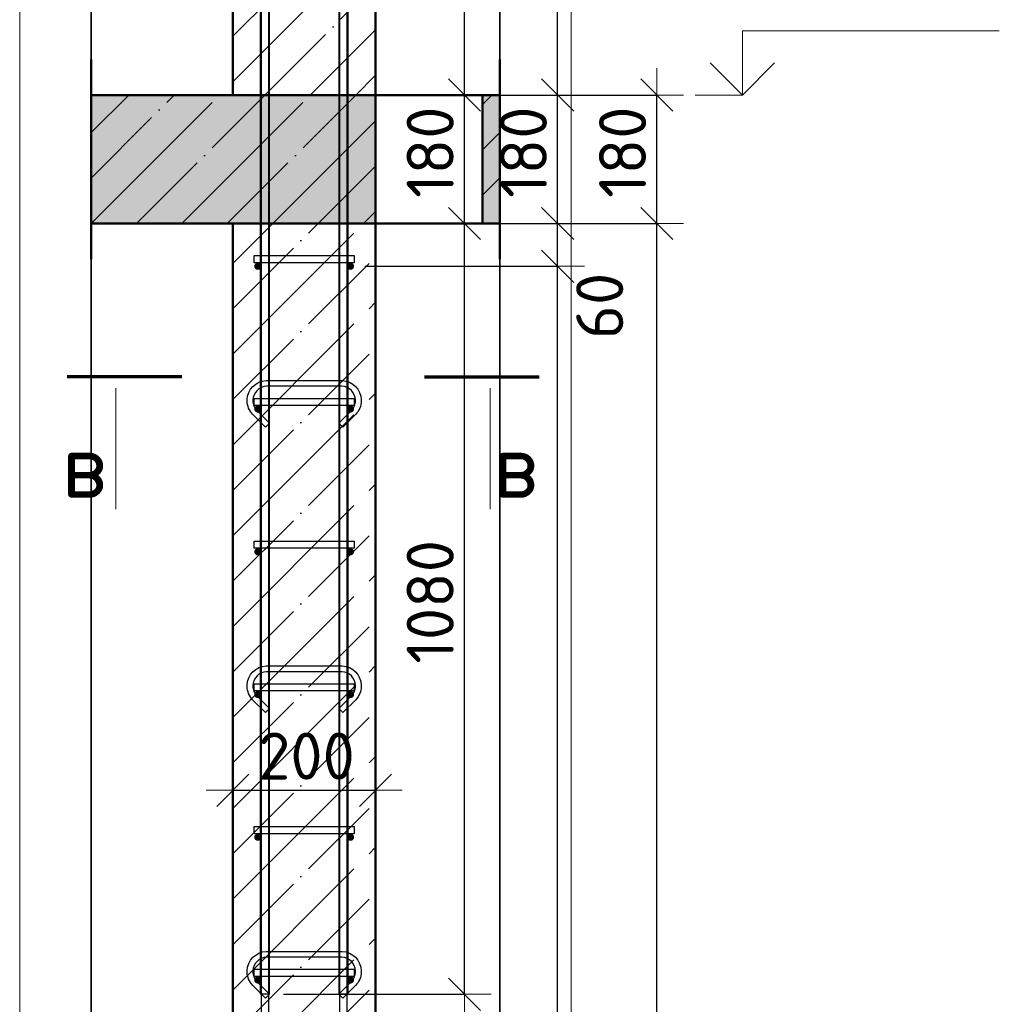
# Model space of a CAD drawing. Header units: millimetres. Extents: x 9402 to 69898, y -2829 to 22870.
# Tile 5 of 69: x 10499 to 11872, y 8819 to 10198. Entities that reach past the tile are written whole.
import ezdxf

# ---------------------------------------------------------------- set-up
doc = ezdxf.new("R2010")
doc.units = ezdxf.units.MM
doc.header["$PDMODE"] = 65
doc.linetypes.add('______11', pattern=[150, 120, -15, 0, -15])
doc.linetypes.add('______5', pattern=[330, 240, -30, 30, -30])
for name, color, linetype, lineweight in [('Standard', 7, 'Continuous', 25), ('Арм.стержн. Арматура края', 96, 'Continuous', 35), ('Арм.стержн. вертикальными 1', 22, 'Continuous', 35), ('Арм.стержн.горизонт. 1', 180, 'Continuous', 35), ('Высотная отметки_ общее', 7, 'Continuous', 13), ('Размерная линия_ общее', 7, 'Continuous', 13)]:
    doc.layers.add(name, color=color, linetype=linetype, lineweight=lineweight)
doc.layers.add('Арм.стержн. вертикальными 2', color=7, linetype='Continuous', lineweight=35, true_color=0x006e00)
doc.layers.add('Арм.стержн.Стяжки', color=7, linetype='Continuous', lineweight=35, true_color=0x501e0f)
doc.styles.add('ISOCPEUR', font='ISOCPEUR')
doc.dimstyles.new('DIMSTYLE_11', dxfattribs={"dimtxt": 66, "dimasz": 75, "dimexe": 0, "dimexo": 0, "dimgap": 33, "dimtad": 0, "dimdec": 0, "dimrnd": 5, "dimzin": 12, "dimdsep": 46, "dimtxsty": 'ISOCPEUR', "dimblk1": 'ALL_ML_STRICH', "dimblk2": 'ALL_ML_STRICH', "dimsah": 1, "dimcen": 0, "dimclrd": 7, "dimclre": 256, "dimclrt": 7, "dimadec": 0, "dimazin": 0, "dimtfac": 1, "dimtdec": 0, "dimtix": 1, "dimtmove": 2, "dimatfit": 3, "dimfxl": 0, "dimtvp": 1.2, "dimtzin": 0, "dimlwd": 0, "dimlwe": -3, "dimarcsym": 0})
doc.dimstyles.new('DIMSTYLE_4', dxfattribs={"dimtxt": 66, "dimasz": 75, "dimexe": 0, "dimexo": 0, "dimgap": 33, "dimtad": 2, "dimdec": 0, "dimrnd": 5, "dimzin": 12, "dimdsep": 46, "dimtxsty": 'ISOCPEUR', "dimblk1": 'ALL_ML_STRICH', "dimblk2": 'ALL_ML_STRICH', "dimsah": 1, "dimcen": 0, "dimclrd": 7, "dimclre": 256, "dimclrt": 7, "dimadec": 0, "dimazin": 0, "dimtfac": 1, "dimtdec": 0, "dimtix": 1, "dimtmove": 2, "dimatfit": 3, "dimfxl": 0, "dimtvp": 1.2, "dimtzin": 0, "dimlwd": 0, "dimlwe": -3, "dimarcsym": 0})
doc.dimstyles.new('DIMSTYLE_5', dxfattribs={"dimtxt": 66, "dimasz": 75, "dimexe": 0, "dimexo": 0, "dimgap": 33, "dimtad": 2, "dimdec": 0, "dimrnd": 5, "dimzin": 12, "dimdsep": 46, "dimtxsty": 'ISOCPEUR', "dimblk1": 'ALL_ML_STRICH', "dimblk2": 'ALL_ML_STRICH', "dimsah": 1, "dimcen": 0, "dimclrd": 7, "dimclre": 256, "dimclrt": 7, "dimadec": 0, "dimazin": 0, "dimtfac": 1, "dimtdec": 0, "dimtix": 1, "dimtmove": 2, "dimatfit": 3, "dimfxl": 0, "dimtzin": 0, "dimlwd": 0, "dimlwe": -3, "dimarcsym": 0})

# ---------------------------------------------------------------- blocks, each defined once
blk = doc.blocks.new('ALL_ML_STRICH')
at = {"color": 0, "linetype": 'ByBlock', "lineweight": -2}
for p, q in [((0, -0.5), (0, 0.5)), ((-0.3, -0.3), (0.3, 0.3)), ((-1, 0), (0.5, 0))]:
    blk.add_line(p, q, dxfattribs=at)
blk = doc.blocks.new('*D49')
at = {"layer": 'DEFPOINTS', "color": 7, "linetype": 'Continuous', "lineweight": 13, "transparency": 33554687}
for p in [(11094.2, 9912.6), (11122.9, 6792.6), (11392.2, 6792.6)]:
    blk.add_point(p, dxfattribs=at)
at = {"layer": 'Размерная линия_ общее', "color": 253, "linetype": 'Continuous', "lineweight": -2, "true_color": 0xa0a0a0, "transparency": 33554687}
for p, q in [((11114.2, 9912.6), (11392.2, 9912.6)), ((11142.9, 6792.6), (11392.2, 6792.6))]:
    blk.add_line(p, q, dxfattribs=at)
at = {"layer": 'Размерная линия_ общее', "color": 7, "linetype": 'Continuous', "lineweight": -2, "transparency": 33554687}
blk.add_line((11392.2, 6792.6), (11392.2, 9912.6), dxfattribs=at)
at = {"layer": 'Размерная линия_ общее', "color": 7, "linetype": 'Continuous', "lineweight": 13, "transparency": 33554687, "xscale": 75, "yscale": 75, "zscale": 75}
for p, rotation in [((11392.2, 9912.6), 90), ((11392.2, 6792.6), 270)]:
    blk.add_blockref('ALL_ML_STRICH', p, dxfattribs=dict(at, rotation=rotation))
at = {"layer": 'Размерная линия_ общее', "color": 7, "linetype": 'Continuous', "lineweight": 13, "transparency": 33554687, "insert": (11344.2, 8362.5), "char_height": 66, "width": 264, "attachment_point": 5, "rotation": 90, "style": 'ISOCPEUR'}
blk.add_mtext('\\A1;{3120}', dxfattribs=at)
blk = doc.blocks.new('*D50')
at = {"layer": 'DEFPOINTS', "color": 7, "linetype": 'Continuous', "lineweight": 13, "transparency": 33554687}
for p in [(11098.3, 10092.6), (11094.2, 9912.6), (11392.2, 9912.6)]:
    blk.add_point(p, dxfattribs=at)
at = {"layer": 'Размерная линия_ общее', "color": 253, "linetype": 'Continuous', "lineweight": -2, "true_color": 0xa0a0a0, "transparency": 33554687}
for p, q in [((11118.3, 10092.6), (11392.2, 10092.6)), ((11114.2, 9912.6), (11392.2, 9912.6))]:
    blk.add_line(p, q, dxfattribs=at)
at = {"layer": 'Размерная линия_ общее', "color": 7, "linetype": 'Continuous', "lineweight": -2, "transparency": 33554687}
blk.add_line((11392.2, 9912.6), (11392.2, 10092.6), dxfattribs=at)
at = {"layer": 'Размерная линия_ общее', "color": 7, "linetype": 'Continuous', "lineweight": 13, "transparency": 33554687, "xscale": 75, "yscale": 75, "zscale": 75}
for p, rotation in [((11392.2, 10092.6), 90), ((11392.2, 9912.6), 270)]:
    blk.add_blockref('ALL_ML_STRICH', p, dxfattribs=dict(at, rotation=rotation))
at = {"layer": 'Размерная линия_ общее', "color": 7, "linetype": 'Continuous', "lineweight": 13, "transparency": 33554687, "insert": (11344.2, 10012.5), "char_height": 66, "width": 198, "attachment_point": 5, "rotation": 90, "style": 'ISOCPEUR'}
blk.add_mtext('\\A1;{180}', dxfattribs=at)
blk = doc.blocks.new('*D52')
at = {"layer": 'DEFPOINTS', "color": 7, "linetype": 'Continuous', "lineweight": 13, "transparency": 33554687}
for p in [(10963, 9852.6), (10963, 6852.6), (11253.2, 6852.6)]:
    blk.add_point(p, dxfattribs=at)
at = {"layer": 'Размерная линия_ общее', "color": 253, "linetype": 'Continuous', "lineweight": -2, "true_color": 0xa0a0a0, "transparency": 33554687}
for p, q in [((10983, 9852.6), (11253.2, 9852.6)), ((10983, 6852.6), (11253.2, 6852.6))]:
    blk.add_line(p, q, dxfattribs=at)
at = {"layer": 'Размерная линия_ общее', "color": 7, "linetype": 'Continuous', "lineweight": -2, "transparency": 33554687}
blk.add_line((11253.2, 6852.6), (11253.2, 9852.6), dxfattribs=at)
at = {"layer": 'Размерная линия_ общее', "color": 7, "linetype": 'Continuous', "lineweight": 13, "transparency": 33554687, "xscale": 75, "yscale": 75, "zscale": 75}
for p, rotation in [((11253.2, 9852.6), 90), ((11253.2, 6852.6), 270)]:
    blk.add_blockref('ALL_ML_STRICH', p, dxfattribs=dict(at, rotation=rotation))
at = {"layer": 'Размерная линия_ общее', "color": 7, "linetype": 'Continuous', "lineweight": 13, "transparency": 33554687, "insert": (11172.2, 8130.6), "char_height": 66, "width": 3.3, "attachment_point": 1, "rotation": 90, "line_spacing_factor": 0.60241, "style": 'ISOCPEUR'}
blk.add_mtext('\\W0.91;15х200=3000', dxfattribs=at)
blk = doc.blocks.new('*D53')
at = {"layer": 'DEFPOINTS', "color": 7, "linetype": 'Continuous', "lineweight": 13, "transparency": 33554687}
for p in [(10998, 9912.6), (10963, 9852.6), (11253.2, 9852.6)]:
    blk.add_point(p, dxfattribs=at)
at = {"layer": 'Размерная линия_ общее', "color": 253, "linetype": 'Continuous', "lineweight": -2, "true_color": 0xa0a0a0, "transparency": 33554687}
for p, q in [((11018, 9912.6), (11253.2, 9912.6)), ((10983, 9852.6), (11253.2, 9852.6))]:
    blk.add_line(p, q, dxfattribs=at)
at = {"layer": 'Размерная линия_ общее', "color": 7, "linetype": 'Continuous', "lineweight": -2, "transparency": 33554687}
blk.add_line((11253.2, 9852.6), (11253.2, 9912.6), dxfattribs=at)
at = {"layer": 'Размерная линия_ общее', "color": 7, "linetype": 'Continuous', "lineweight": 13, "transparency": 33554687, "xscale": 75, "yscale": 75, "zscale": 75}
for p, rotation in [((11253.2, 9912.6), 90), ((11253.2, 9852.6), 270)]:
    blk.add_blockref('ALL_ML_STRICH', p, dxfattribs=dict(at, rotation=rotation))
at = {"layer": 'Размерная линия_ общее', "color": 7, "linetype": 'Continuous', "lineweight": 13, "transparency": 33554687, "insert": (11312.2, 9797.1), "char_height": 66, "width": 132, "attachment_point": 5, "rotation": 90, "style": 'ISOCPEUR'}
blk.add_mtext('\\A1;{60}', dxfattribs=at)
blk = doc.blocks.new('*D54')
at = {"layer": 'DEFPOINTS', "color": 7, "linetype": 'Continuous', "lineweight": 13, "transparency": 33554687}
for p in [(10998, 10092.6), (10998, 9912.6), (11253.2, 9912.6)]:
    blk.add_point(p, dxfattribs=at)
at = {"layer": 'Размерная линия_ общее', "color": 253, "linetype": 'Continuous', "lineweight": -2, "true_color": 0xa0a0a0, "transparency": 33554687}
for p, q in [((11018, 10092.6), (11253.2, 10092.6)), ((11018, 9912.6), (11253.2, 9912.6))]:
    blk.add_line(p, q, dxfattribs=at)
at = {"layer": 'Размерная линия_ общее', "color": 7, "linetype": 'Continuous', "lineweight": -2, "transparency": 33554687}
blk.add_line((11253.2, 9912.6), (11253.2, 10092.6), dxfattribs=at)
at = {"layer": 'Размерная линия_ общее', "color": 7, "linetype": 'Continuous', "lineweight": 13, "transparency": 33554687, "xscale": 75, "yscale": 75, "zscale": 75}
for p, rotation in [((11253.2, 10092.6), 90), ((11253.2, 9912.6), 270)]:
    blk.add_blockref('ALL_ML_STRICH', p, dxfattribs=dict(at, rotation=rotation))
at = {"layer": 'Размерная линия_ общее', "color": 7, "linetype": 'Continuous', "lineweight": 13, "transparency": 33554687, "insert": (11205.2, 10012.5), "char_height": 66, "width": 198, "attachment_point": 5, "rotation": 90, "style": 'ISOCPEUR'}
blk.add_mtext('\\A1;{180}', dxfattribs=at)
blk = doc.blocks.new('*D55')
at = {"layer": 'DEFPOINTS', "color": 7, "linetype": 'Continuous', "lineweight": 13, "transparency": 33554687}
for p in [(10958, 10922.6), (10998, 10092.6), (11253.2, 10092.6)]:
    blk.add_point(p, dxfattribs=at)
at = {"layer": 'Размерная линия_ общее', "color": 253, "linetype": 'Continuous', "lineweight": -2, "true_color": 0xa0a0a0, "transparency": 33554687}
for p, q in [((10978, 10922.6), (11253.2, 10922.6)), ((11018, 10092.6), (11253.2, 10092.6))]:
    blk.add_line(p, q, dxfattribs=at)
at = {"layer": 'Размерная линия_ общее', "color": 7, "linetype": 'Continuous', "lineweight": -2, "transparency": 33554687}
blk.add_line((11253.2, 10092.6), (11253.2, 10922.6), dxfattribs=at)
at = {"layer": 'Размерная линия_ общее', "color": 7, "linetype": 'Continuous', "lineweight": 13, "transparency": 33554687, "xscale": 75, "yscale": 75, "zscale": 75}
for p, rotation in [((11253.2, 10922.6), 90), ((11253.2, 10092.6), 270)]:
    blk.add_blockref('ALL_ML_STRICH', p, dxfattribs=dict(at, rotation=rotation))
at = {"layer": 'Размерная линия_ общее', "color": 7, "linetype": 'Continuous', "lineweight": 13, "transparency": 33554687, "insert": (11205.2, 10510.9), "char_height": 66, "width": 198, "attachment_point": 5, "rotation": 90, "style": 'ISOCPEUR'}
blk.add_mtext('\\A1;{830}', dxfattribs=at)
blk = doc.blocks.new('*D56')
at = {"layer": 'DEFPOINTS', "color": 7, "linetype": 'Continuous', "lineweight": 13, "transparency": 33554687}
for p in [(10998, 9912.6), (10849, 8832.6), (11122.6, 8832.6)]:
    blk.add_point(p, dxfattribs=at)
at = {"layer": 'Размерная линия_ общее', "color": 253, "linetype": 'Continuous', "lineweight": -2, "true_color": 0xa0a0a0, "transparency": 33554687}
for p, q in [((11018, 9912.6), (11122.6, 9912.6)), ((10869, 8832.6), (11122.6, 8832.6))]:
    blk.add_line(p, q, dxfattribs=at)
at = {"layer": 'Размерная линия_ общее', "color": 7, "linetype": 'Continuous', "lineweight": -2, "transparency": 33554687}
blk.add_line((11122.6, 8832.6), (11122.6, 9912.6), dxfattribs=at)
at = {"layer": 'Размерная линия_ общее', "color": 7, "linetype": 'Continuous', "lineweight": 13, "transparency": 33554687, "xscale": 75, "yscale": 75, "zscale": 75}
for p, rotation in [((11122.6, 9912.6), 90), ((11122.6, 8832.6), 270)]:
    blk.add_blockref('ALL_ML_STRICH', p, dxfattribs=dict(at, rotation=rotation))
at = {"layer": 'Размерная линия_ общее', "color": 7, "linetype": 'Continuous', "lineweight": 13, "transparency": 33554687, "insert": (11074.6, 9382.5), "char_height": 66, "width": 264, "attachment_point": 5, "rotation": 90, "style": 'ISOCPEUR'}
blk.add_mtext('\\A1;{1080}', dxfattribs=at)
blk = doc.blocks.new('*D57')
at = {"layer": 'DEFPOINTS', "color": 7, "linetype": 'Continuous', "lineweight": 13, "transparency": 33554687}
for p in [(10998, 10092.6), (10998, 9912.6), (11122.6, 9912.6)]:
    blk.add_point(p, dxfattribs=at)
at = {"layer": 'Размерная линия_ общее', "color": 253, "linetype": 'Continuous', "lineweight": -2, "true_color": 0xa0a0a0, "transparency": 33554687}
for p, q in [((11018, 10092.6), (11122.6, 10092.6)), ((11018, 9912.6), (11122.6, 9912.6))]:
    blk.add_line(p, q, dxfattribs=at)
at = {"layer": 'Размерная линия_ общее', "color": 7, "linetype": 'Continuous', "lineweight": -2, "transparency": 33554687}
blk.add_line((11122.6, 9912.6), (11122.6, 10092.6), dxfattribs=at)
at = {"layer": 'Размерная линия_ общее', "color": 7, "linetype": 'Continuous', "lineweight": 13, "transparency": 33554687, "xscale": 75, "yscale": 75, "zscale": 75}
for p, rotation in [((11122.6, 10092.6), 90), ((11122.6, 9912.6), 270)]:
    blk.add_blockref('ALL_ML_STRICH', p, dxfattribs=dict(at, rotation=rotation))
at = {"layer": 'Размерная линия_ общее', "color": 7, "linetype": 'Continuous', "lineweight": 13, "transparency": 33554687, "insert": (11074.6, 10012.5), "char_height": 66, "width": 198, "attachment_point": 5, "rotation": 90, "style": 'ISOCPEUR'}
blk.add_mtext('\\A1;{180}', dxfattribs=at)
blk = doc.blocks.new('*D58')
at = {"layer": 'DEFPOINTS', "color": 7, "linetype": 'Continuous', "lineweight": 13, "transparency": 33554687}
for p in [(10959, 11172.6), (10998, 10092.6), (11122.6, 10092.6)]:
    blk.add_point(p, dxfattribs=at)
at = {"layer": 'Размерная линия_ общее', "color": 253, "linetype": 'Continuous', "lineweight": -2, "true_color": 0xa0a0a0, "transparency": 33554687}
for p, q in [((10979, 11172.6), (11122.6, 11172.6)), ((11018, 10092.6), (11122.6, 10092.6))]:
    blk.add_line(p, q, dxfattribs=at)
at = {"layer": 'Размерная линия_ общее', "color": 7, "linetype": 'Continuous', "lineweight": -2, "transparency": 33554687}
blk.add_line((11122.6, 10092.6), (11122.6, 11172.6), dxfattribs=at)
at = {"layer": 'Размерная линия_ общее', "color": 7, "linetype": 'Continuous', "lineweight": 13, "transparency": 33554687, "xscale": 75, "yscale": 75, "zscale": 75}
for p, rotation in [((11122.6, 11172.6), 90), ((11122.6, 10092.6), 270)]:
    blk.add_blockref('ALL_ML_STRICH', p, dxfattribs=dict(at, rotation=rotation))
at = {"layer": 'Размерная линия_ общее', "color": 7, "linetype": 'Continuous', "lineweight": 13, "transparency": 33554687, "insert": (11074.6, 10642.5), "char_height": 66, "width": 264, "attachment_point": 5, "rotation": 90, "style": 'ISOCPEUR'}
blk.add_mtext('\\A1;{1080}', dxfattribs=at)
blk = doc.blocks.new('*D64')
at = {"layer": 'DEFPOINTS', "color": 7, "linetype": 'Continuous', "lineweight": 13, "transparency": 33554687}
for p in [(10798, 9118.4), (10798, 9109), (10998, 9117.6)]:
    blk.add_point(p, dxfattribs=at)
at = {"layer": 'Размерная линия_ общее', "color": 253, "linetype": 'Continuous', "lineweight": -2, "true_color": 0xa0a0a0, "transparency": 33554687}
for p, q in [((10798, 9118.4), (10798, 9118.4)), ((10998, 9118.4), (10998, 9118.4))]:
    blk.add_line(p, q, dxfattribs=at)
at = {"layer": 'Размерная линия_ общее', "color": 7, "linetype": 'Continuous', "lineweight": -2, "transparency": 33554687}
blk.add_line((10798, 9118.4), (10998, 9118.4), dxfattribs=at)
at = {"layer": 'Размерная линия_ общее', "color": 7, "linetype": 'Continuous', "lineweight": 13, "transparency": 33554687, "xscale": 75, "yscale": 75, "zscale": 75, "rotation": 180}
blk.add_blockref('ALL_ML_STRICH', (10798, 9118.4), dxfattribs=at)
at = {"layer": 'Размерная линия_ общее', "color": 7, "linetype": 'Continuous', "lineweight": 13, "transparency": 33554687, "xscale": 75, "yscale": 75, "zscale": 75}
blk.add_blockref('ALL_ML_STRICH', (10998, 9118.4), dxfattribs=at)
at = {"layer": 'Размерная линия_ общее', "color": 7, "linetype": 'Continuous', "lineweight": 13, "transparency": 33554687, "insert": (10901.3, 9166.4), "char_height": 66, "width": 198, "attachment_point": 5, "style": 'ISOCPEUR'}
blk.add_mtext('\\A1;{200}', dxfattribs=at)
blk = doc.blocks.new('COMPLEX_ELEVATIONDIM_0')
at = {"layer": 'Высотная отметки_ общее', "color": 7, "linetype": 'Continuous', "lineweight": 13, "transparency": 33554687}
for p, q in [((11512.2, 10092.6), (11512.2, 10182.6)), ((11512.2, 10182.6), (11872.2, 10182.6)), ((11512.2, 10092.6), (11467.2, 10137.6)), ((11512.2, 10092.6), (11557.2, 10137.6)), ((11512.2, 10092.6), (11512.2, 10092.6)), ((11512.2, 10092.6), (11512.2, 10092.6)), ((11512.2, 10092.6), (11512.2, 10092.6)), ((11512.2, 10092.6), (11512.2, 10092.6))]:
    blk.add_line(p, q, dxfattribs=at)
blk.add_lwpolyline([(11512.2, 10092.6), (11502, 10092.6), (11502, 10092.6), (11446, 10092.6)], dxfattribs=at)

msp = doc.modelspace()

# ---------------------------------------------------------------- hatches: boundary and pattern name
at = {"linetype": 'Continuous', "lineweight": -3, "transparency": 33554687}
msp.add_hatch(color=7, dxfattribs=at).paths.add_polyline_path([(10998, 9912.6), (10998, 10092.6), (10599.3, 10092.6), (10599.3, 9912.6)])
at = {"linetype": '______5', "lineweight": -3, "transparency": 33554687}
msp.add_hatch(color=7, dxfattribs=at).paths.add_polyline_path([(11148, 10092.6), (11148, 9912.6), (11172.2, 9912.6), (11172.2, 10092.6)])
at = {"layer": 'Арм.стержн.горизонт. 1', "linetype": 'Continuous', "lineweight": 50, "transparency": 33554687}
for points in [[(10838, 9852.6), (10837.6, 9854.5), (10836.6, 9856.1), (10834.9, 9857.2), (10833, 9857.6), (10831.1, 9857.2), (10829.5, 9856.1), (10828.4, 9854.5), (10828, 9852.6), (10828.4, 9850.7), (10829.5, 9849.1), (10831.1, 9848), (10833, 9847.6), (10834.9, 9848), (10836.6, 9849.1), (10837.6, 9850.7)], [(10968, 9852.6), (10967.6, 9854.5), (10966.6, 9856.1), (10964.9, 9857.2), (10963, 9857.6), (10961.1, 9857.2), (10959.5, 9856.1), (10958.4, 9854.5), (10958, 9852.6), (10958.4, 9850.7), (10959.5, 9849.1), (10961.1, 9848), (10963, 9847.6), (10964.9, 9848), (10966.6, 9849.1), (10967.6, 9850.7)], [(10838, 9652.6), (10837.6, 9654.5), (10836.6, 9656.1), (10834.9, 9657.2), (10833, 9657.6), (10831.1, 9657.2), (10829.5, 9656.1), (10828.4, 9654.5), (10828, 9652.6), (10828.4, 9650.7), (10829.5, 9649.1), (10831.1, 9648), (10833, 9647.6), (10834.9, 9648), (10836.6, 9649.1), (10837.6, 9650.7)], [(10968, 9652.6), (10967.6, 9654.5), (10966.6, 9656.1), (10964.9, 9657.2), (10963, 9657.6), (10961.1, 9657.2), (10959.5, 9656.1), (10958.4, 9654.5), (10958, 9652.6), (10958.4, 9650.7), (10959.5, 9649.1), (10961.1, 9648), (10963, 9647.6), (10964.9, 9648), (10966.6, 9649.1), (10967.6, 9650.7)], [(10838, 9452.6), (10837.6, 9454.5), (10836.6, 9456.1), (10834.9, 9457.2), (10833, 9457.6), (10831.1, 9457.2), (10829.5, 9456.1), (10828.4, 9454.5), (10828, 9452.6), (10828.4, 9450.7), (10829.5, 9449.1), (10831.1, 9448), (10833, 9447.6), (10834.9, 9448), (10836.6, 9449.1), (10837.6, 9450.7)], [(10968, 9452.6), (10967.6, 9454.5), (10966.6, 9456.1), (10964.9, 9457.2), (10963, 9457.6), (10961.1, 9457.2), (10959.5, 9456.1), (10958.4, 9454.5), (10958, 9452.6), (10958.4, 9450.7), (10959.5, 9449.1), (10961.1, 9448), (10963, 9447.6), (10964.9, 9448), (10966.6, 9449.1), (10967.6, 9450.7)], [(10838, 9252.6), (10837.6, 9254.5), (10836.6, 9256.1), (10834.9, 9257.2), (10833, 9257.6), (10831.1, 9257.2), (10829.5, 9256.1), (10828.4, 9254.5), (10828, 9252.6), (10828.4, 9250.7), (10829.5, 9249.1), (10831.1, 9248), (10833, 9247.6), (10834.9, 9248), (10836.6, 9249.1), (10837.6, 9250.7)], [(10968, 9252.6), (10967.6, 9254.5), (10966.6, 9256.1), (10964.9, 9257.2), (10963, 9257.6), (10961.1, 9257.2), (10959.5, 9256.1), (10958.4, 9254.5), (10958, 9252.6), (10958.4, 9250.7), (10959.5, 9249.1), (10961.1, 9248), (10963, 9247.6), (10964.9, 9248), (10966.6, 9249.1), (10967.6, 9250.7)], [(10838, 9052.6), (10837.6, 9054.5), (10836.6, 9056.1), (10834.9, 9057.2), (10833, 9057.6), (10831.1, 9057.2), (10829.5, 9056.1), (10828.4, 9054.5), (10828, 9052.6), (10828.4, 9050.7), (10829.5, 9049.1), (10831.1, 9048), (10833, 9047.6), (10834.9, 9048), (10836.6, 9049.1), (10837.6, 9050.7)], [(10968, 9052.6), (10967.6, 9054.5), (10966.6, 9056.1), (10964.9, 9057.2), (10963, 9057.6), (10961.1, 9057.2), (10959.5, 9056.1), (10958.4, 9054.5), (10958, 9052.6), (10958.4, 9050.7), (10959.5, 9049.1), (10961.1, 9048), (10963, 9047.6), (10964.9, 9048), (10966.6, 9049.1), (10967.6, 9050.7)], [(10838, 8852.6), (10837.6, 8854.5), (10836.6, 8856.1), (10834.9, 8857.2), (10833, 8857.6), (10831.1, 8857.2), (10829.5, 8856.1), (10828.4, 8854.5), (10828, 8852.6), (10828.4, 8850.7), (10829.5, 8849.1), (10831.1, 8848), (10833, 8847.6), (10834.9, 8848), (10836.6, 8849.1), (10837.6, 8850.7)], [(10968, 8852.6), (10967.6, 8854.5), (10966.6, 8856.1), (10964.9, 8857.2), (10963, 8857.6), (10961.1, 8857.2), (10959.5, 8856.1), (10958.4, 8854.5), (10958, 8852.6), (10958.4, 8850.7), (10959.5, 8849.1), (10961.1, 8848), (10963, 8847.6), (10964.9, 8848), (10966.6, 8849.1), (10967.6, 8850.7)]]:
    msp.add_hatch(color=4, dxfattribs=at).paths.add_polyline_path(points)

# ---------------------------------------------------------------- linework, layer by layer
at = {"color": 52, "linetype": 'Continuous', "lineweight": -3, "transparency": 33554687}
for p, q in [((10599.3, 11214.9), (10599.3, 6447.4)), ((10599.3, 6447.4), (10599.3, 11214.9)), ((11172.2, 6447.4), (11172.2, 11214.9)), ((11172.2, 11214.9), (11172.2, 6447.4))]:
    msp.add_line(p, q, dxfattribs=at)
at = {"color": 7, "linetype": 'Continuous', "lineweight": 50, "transparency": 33554687}
for p, q in [((10798, 11214.9), (10798, 10092.6)), ((10998, 10092.6), (10998, 11214.9)), ((10599.3, 10142.6), (10599.3, 9862.6)), ((11172.2, 9862.6), (11172.2, 10142.6)), ((10798, 10092.6), (10599.3, 10092.6)), ((10798, 10092.6), (10998, 10092.6)), ((10998, 10092.6), (10798, 10092.6)), ((11148, 10092.6), (10998, 10092.6)), ((10998, 9912.6), (10998, 10092.6)), ((11148, 10092.6), (11148, 9912.6)), ((11172.2, 10092.6), (11148, 10092.6)), ((10599.3, 9912.6), (10798, 9912.6)), ((10798, 9912.6), (10998, 9912.6)), ((10998, 9912.6), (11148, 9912.6)), ((11148, 9912.6), (11172.2, 9912.6))]:
    msp.add_line(p, q, dxfattribs=at)
at = {"color": 7, "linetype": '______11', "lineweight": -3, "transparency": 33554687}
for p, q in [((10798, 10174.9), (10998, 10374.9)), ((10843, 10092.6), (10998, 10247.7)), ((10970.3, 10092.6), (10998, 10120.4)), ((10599.3, 9976.2), (10715.7, 10092.6)), ((10663, 9912.6), (10843, 10092.6)), ((10790.3, 9912.6), (10970.3, 10092.6)), ((11148, 10015.8), (11172.2, 10040)), ((10917.5, 9912.6), (10998, 9993.1)), ((11172.1, 9912.6), (11172.2, 9912.7))]:
    msp.add_line(p, q, dxfattribs=at)
at = {"color": 7, "linetype": '______5', "lineweight": -3, "transparency": 33554687}
for p, q in [((10798, 10111.3), (10998, 10311.3)), ((10906.6, 10092.6), (10998, 10184)), ((10599.3, 10039.9), (10652.1, 10092.6)), ((10599.3, 9912.6), (10779.3, 10092.6)), ((10726.6, 9912.6), (10906.6, 10092.6)), ((11148, 10079.5), (11161.2, 10092.6)), ((10853.9, 9912.6), (10998, 10056.7)), ((11148, 9952.2), (11172.2, 9976.4)), ((10981.2, 9912.6), (10998, 9929.5))]:
    msp.add_line(p, q, dxfattribs=at)
at = {"layer": 'Standard', "color": 7, "linetype": '______11', "lineweight": -3, "transparency": 33554687}
for p, q in [((10798, 9793.1), (10917.5, 9912.6)), ((10798, 9665.8), (10998, 9865.8)), ((10798, 9538.5), (10998, 9738.5)), ((10798, 9411.3), (10998, 9611.3)), ((10798, 9284), (10998, 9484)), ((10798, 9156.7), (10998, 9356.7)), ((10798, 9029.4), (10998, 9229.4)), ((10798, 8902.1), (10998, 9102.1)), ((10798, 8774.9), (10998, 8974.9)), ((10798, 8647.6), (10998, 8847.6))]:
    msp.add_line(p, q, dxfattribs=at)
at = {"layer": 'Standard', "color": 7, "linetype": '______5', "lineweight": -3, "transparency": 33554687}
for p, q in [((10798, 9729.5), (10981.2, 9912.6)), ((10798, 9856.7), (10853.9, 9912.6)), ((10798, 9602.2), (10998, 9802.2)), ((10798, 9474.9), (10998, 9674.9)), ((10798, 9347.6), (10998, 9547.6)), ((10798, 9220.3), (10998, 9420.3)), ((10798, 9093.1), (10998, 9293.1)), ((10798, 8965.8), (10998, 9165.8)), ((10798, 8838.5), (10998, 9038.5)), ((10798, 8711.2), (10998, 8911.2))]:
    msp.add_line(p, q, dxfattribs=at)
at = {"layer": 'Standard', "color": 7, "linetype": 'Continuous', "lineweight": 50, "transparency": 33554687}
for p, q in [((10998, 9912.6), (10798, 9912.6)), ((10798, 9912.6), (10798, 6792.6)), ((10998, 6792.6), (10998, 9912.6))]:
    msp.add_line(p, q, dxfattribs=at)
at = {"layer": 'Standard', "color": 7, "linetype": 'Continuous', "lineweight": 70, "transparency": 33554687}
for p, q in [((10726.6, 9697.8), (10565.8, 9697.8)), ((11066.6, 9697.8), (11227.4, 9697.8))]:
    msp.add_line(p, q, dxfattribs=at)
at = {"layer": 'Standard', "color": 7, "linetype": 'Continuous', "lineweight": 13, "transparency": 33554687}
for p, q in [((10634.3, 9681.9), (10634.3, 9512.3)), ((11158.8, 9681.9), (11158.8, 9512.3))]:
    msp.add_line(p, q, dxfattribs=at)
msp.add_lwpolyline([(10499.3, 6347.4), (11272.2, 6347.4), (11272.2, 11314.9), (10499.3, 11314.9), (10499.3, 6347.4)], dxfattribs=at)
at = {"layer": 'Арм.стержн. Арматура края', "color": 4, "linetype": 'Continuous', "lineweight": 25, "transparency": 33554687}
for points in [[(10828, 9867.6), (10968, 9867.6), (10968, 9857.6), (10828, 9857.6), (10828, 9867.6)], [(10828, 9667.6), (10968, 9667.6), (10968, 9657.6), (10828, 9657.6), (10828, 9667.6)], [(10828, 9467.6), (10968, 9467.6), (10968, 9457.6), (10828, 9457.6), (10828, 9467.6)], [(10828, 9267.6), (10968, 9267.6), (10968, 9257.6), (10828, 9257.6), (10828, 9267.6)], [(10828, 9067.6), (10968, 9067.6), (10968, 9057.6), (10828, 9057.6), (10828, 9067.6)], [(10828, 8867.6), (10968, 8867.6), (10968, 8857.6), (10828, 8857.6), (10828, 8867.6)]]:
    msp.add_lwpolyline(points, dxfattribs=at)
at = {"layer": 'Арм.стержн. вертикальными 1', "color": 4, "linetype": 'Continuous', "lineweight": 25, "transparency": 33554687}
for points in [[(10838, 6792.6), (10838, 10922.6), (10848, 10922.6), (10848, 6792.6), (10838, 6792.6)], [(10838, 6792.6), (10838, 10922.6), (10848, 10922.6), (10848, 6792.6), (10838, 6792.6)], [(10948, 6792.6), (10948, 10922.6), (10958, 10922.6), (10958, 6792.6), (10948, 6792.6)], [(10948, 6792.6), (10948, 10922.6), (10958, 10922.6), (10958, 6792.6), (10948, 6792.6)]]:
    msp.add_lwpolyline(points, dxfattribs=at)
at = {"layer": 'Арм.стержн. вертикальными 2', "color": 34, "linetype": 'Continuous', "lineweight": 25, "transparency": 33554687}
for points in [[(10849, 11172.6), (10849, 8832.6), (10837, 8832.6), (10837, 11172.6), (10849, 11172.6)], [(10849, 11172.6), (10849, 8832.6), (10837, 8832.6), (10837, 11172.6), (10849, 11172.6)], [(10959, 11172.6), (10959, 8832.6), (10947, 8832.6), (10947, 11172.6), (10959, 11172.6)], [(10959, 11172.6), (10959, 8832.6), (10947, 8832.6), (10947, 11172.6), (10959, 11172.6)]]:
    msp.add_lwpolyline(points, dxfattribs=at)
at = {"layer": 'Арм.стержн.горизонт. 1', "color": 52, "linetype": 'Continuous', "lineweight": 50, "transparency": 33554687}
for p, q in [((10798, 6792.6), (10798, 9912.6)), ((10998, 6792.6), (10998, 9912.6))]:
    msp.add_line(p, q, dxfattribs=at)
at = {"layer": 'Арм.стержн.Стяжки', "color": 40, "linetype": 'Continuous', "lineweight": 25, "transparency": 33554687}
for points in [[(10843.8, 9627.2), (10825.8, 9645.3), (10824.1, 9647.2), (10822.6, 9649.3), (10821.2, 9651.6), (10820.1, 9653.9), (10819.3, 9656.3), (10818.6, 9658.9), (10818.2, 9661.4), (10818, 9663.9), (10818, 9665.9), (10818.7, 9670.8), (10820.4, 9675.9), (10823, 9680.6), (10826.2, 9684.4), (10830.1, 9687.6), (10834.7, 9690.3), (10839.8, 9691.9), (10844.7, 9692.6), (10951.3, 9692.6), (10956.2, 9691.9), (10961.3, 9690.3), (10966, 9687.6), (10969.8, 9684.4), (10973, 9680.6), (10975.7, 9675.9), (10977.3, 9670.8), (10978, 9665.9), (10978, 9663.9), (10977.8, 9661.4), (10977.4, 9658.9), (10976.8, 9656.3), (10975.9, 9653.9), (10974.8, 9651.6), (10973.5, 9649.3), (10971.9, 9647.2), (10970.3, 9645.3), (10952.2, 9627.2), (10946.6, 9632.9), (10964.4, 9650.7), (10965.7, 9652.2), (10966.8, 9653.7), (10967.7, 9655.3), (10968.5, 9657), (10969.1, 9658.7), (10969.6, 9660.5), (10969.9, 9662.4), (10970, 9664.2), (10970, 9665.4), (10969.5, 9669), (10968.3, 9672.7), (10966.4, 9676), (10964.1, 9678.7), (10961.4, 9681), (10958.1, 9682.9), (10954.4, 9684.1), (10950.8, 9684.6), (10845.3, 9684.6), (10841.6, 9684.1), (10838, 9682.9), (10834.6, 9681), (10831.9, 9678.7), (10829.6, 9676), (10827.7, 9672.7), (10826.5, 9669), (10826, 9665.4), (10826, 9664.2), (10826.2, 9662.4), (10826.5, 9660.5), (10826.9, 9658.7), (10827.5, 9657), (10828.3, 9655.3), (10829.3, 9653.7), (10830.4, 9652.2), (10831.6, 9650.7), (10849.5, 9632.9), (10843.8, 9627.2)], [(10843.8, 9227.2), (10825.8, 9245.3), (10824.1, 9247.2), (10822.6, 9249.3), (10821.2, 9251.6), (10820.1, 9253.9), (10819.3, 9256.3), (10818.6, 9258.9), (10818.2, 9261.4), (10818, 9263.9), (10818, 9265.9), (10818.7, 9270.8), (10820.4, 9275.9), (10823, 9280.6), (10826.2, 9284.4), (10830.1, 9287.6), (10834.7, 9290.3), (10839.8, 9291.9), (10844.7, 9292.6), (10951.3, 9292.6), (10956.2, 9291.9), (10961.3, 9290.3), (10966, 9287.6), (10969.8, 9284.4), (10973, 9280.6), (10975.7, 9275.9), (10977.3, 9270.8), (10978, 9265.9), (10978, 9263.9), (10977.8, 9261.4), (10977.4, 9258.9), (10976.8, 9256.3), (10975.9, 9253.9), (10974.8, 9251.6), (10973.5, 9249.3), (10971.9, 9247.2), (10970.3, 9245.3), (10952.2, 9227.2), (10946.6, 9232.9), (10964.4, 9250.7), (10965.7, 9252.2), (10966.8, 9253.7), (10967.7, 9255.3), (10968.5, 9257), (10969.1, 9258.7), (10969.6, 9260.5), (10969.9, 9262.4), (10970, 9264.2), (10970, 9265.4), (10969.5, 9269), (10968.3, 9272.7), (10966.4, 9276), (10964.1, 9278.7), (10961.4, 9281), (10958.1, 9282.9), (10954.4, 9284.1), (10950.8, 9284.6), (10845.3, 9284.6), (10841.6, 9284.1), (10838, 9282.9), (10834.6, 9281), (10831.9, 9278.7), (10829.6, 9276), (10827.7, 9272.7), (10826.5, 9269), (10826, 9265.4), (10826, 9264.2), (10826.2, 9262.4), (10826.5, 9260.5), (10826.9, 9258.7), (10827.5, 9257), (10828.3, 9255.3), (10829.3, 9253.7), (10830.4, 9252.2), (10831.6, 9250.7), (10849.5, 9232.9), (10843.8, 9227.2)], [(10843.8, 8827.2), (10825.8, 8845.3), (10824.1, 8847.2), (10822.6, 8849.3), (10821.2, 8851.6), (10820.1, 8853.9), (10819.3, 8856.3), (10818.6, 8858.9), (10818.2, 8861.4), (10818, 8863.9), (10818, 8865.9), (10818.7, 8870.8), (10820.4, 8875.9), (10823, 8880.6), (10826.2, 8884.4), (10830.1, 8887.6), (10834.7, 8890.3), (10839.8, 8891.9), (10844.7, 8892.6), (10951.3, 8892.6), (10956.2, 8891.9), (10961.3, 8890.3), (10966, 8887.6), (10969.8, 8884.4), (10973, 8880.6), (10975.7, 8875.9), (10977.3, 8870.8), (10978, 8865.9), (10978, 8863.9), (10977.8, 8861.4), (10977.4, 8858.9), (10976.8, 8856.3), (10975.9, 8853.9), (10974.8, 8851.6), (10973.5, 8849.3), (10971.9, 8847.2), (10970.3, 8845.3), (10952.2, 8827.2), (10946.6, 8832.9), (10964.4, 8850.7), (10965.7, 8852.2), (10966.8, 8853.7), (10967.7, 8855.3), (10968.5, 8857), (10969.1, 8858.7), (10969.6, 8860.5), (10969.9, 8862.4), (10970, 8864.2), (10970, 8865.4), (10969.5, 8869), (10968.3, 8872.7), (10966.4, 8876), (10964.1, 8878.7), (10961.4, 8881), (10958.1, 8882.9), (10954.4, 8884.1), (10950.8, 8884.6), (10845.3, 8884.6), (10841.6, 8884.1), (10838, 8882.9), (10834.6, 8881), (10831.9, 8878.7), (10829.6, 8876), (10827.7, 8872.7), (10826.5, 8869), (10826, 8865.4), (10826, 8864.2), (10826.2, 8862.4), (10826.5, 8860.5), (10826.9, 8858.7), (10827.5, 8857), (10828.3, 8855.3), (10829.3, 8853.7), (10830.4, 8852.2), (10831.6, 8850.7), (10849.5, 8832.9), (10843.8, 8827.2)]]:
    msp.add_lwpolyline(points, dxfattribs=at)

# ---------------------------------------------------------------- block references
at = {"layer": 'Высотная отметки_ общее', "color": 7, "linetype": 'Continuous', "lineweight": 13, "transparency": 33554687}
msp.add_blockref('COMPLEX_ELEVATIONDIM_0', (0, 0), dxfattribs=at)

# ---------------------------------------------------------------- texts
at = {"layer": 'Standard', "color": 7, "linetype": 'Continuous', "lineweight": 13, "transparency": 33554687, "char_height": 90, "width": 98, "attachment_point": 7, "style": 'ISOCPEUR'}
for insert in [(10558.4, 9528.3), (11162.7, 9528.3)]:
    msp.add_mtext('\\A1;{\\fISOCPEUR|i0|b0;\\H90.000000;\\W1.000000;\\C7;в}\\P', dxfattribs=dict(at, insert=insert))

# ---------------------------------------------------------------- dimensions: what is measured, and where the dimension line sits
at = {"layer": 'Размерная линия_ общее', "color": 7, "linetype": 'Continuous', "lineweight": 13, "transparency": 33554687}
for base, p1, p2, dimstyle, picture, middle in [((11122.6, 11172.6), (11018, 10092.6), (10979, 11172.6), 'DIMSTYLE_5', '*D58', (11074.6, 10642.5)), ((11253.2, 10922.6), (11018, 10092.6), (10978, 10922.6), 'DIMSTYLE_5', '*D55', (11205.2, 10510.9)), ((11253.2, 10092.6), (11018, 9912.6), (11018, 10092.6), 'DIMSTYLE_4', '*D54', (11205.2, 10012.5)), ((11122.6, 10092.6), (11018, 9912.6), (11018, 10092.6), 'DIMSTYLE_4', '*D57', (11074.6, 10012.5)), ((11392.2, 10092.6), (11114.2, 9912.6), (11118.3, 10092.6), 'DIMSTYLE_4', '*D50', (11344.2, 10012.5)), ((11122.6, 9912.6), (10869, 8832.6), (11018, 9912.6), 'DIMSTYLE_5', '*D56', (11074.6, 9382.5)), ((11253.2, 9912.6), (10983, 9852.6), (11018, 9912.6), 'DIMSTYLE_11', '*D53', (11312.2, 9797.1)), ((11392.2, 9912.6), (11142.9, 6792.6), (11114.2, 9912.6), 'DIMSTYLE_5', '*D49', (11344.2, 8362.5))]:
    dim = msp.add_linear_dim(base=base, p1=p1, p2=p2, angle=90, dimstyle=dimstyle, override={"dimpost": '<>', "dimclrd": 7, "dimclre": 253, "dimclrt": 7, "dimlwd": 0, "dimlwe": 65533}, dxfattribs=at)
    dim.commit()
    dim.dimension.update_dxf_attribs({"geometry": picture, "text_midpoint": middle, "dimtype": 160})
dim = msp.add_linear_dim(base=(11253.2, 9852.6), p1=(10983, 6852.6), p2=(10983, 9852.6), angle=90, text='\\W0.91;15х200=3000', dimstyle='DIMSTYLE_5', override={"dimpost": '<>', "dimclrd": 7, "dimclre": 253, "dimclrt": 7, "dimlwd": 0, "dimlwe": 65533}, dxfattribs=at)
dim.commit()
dim.dimension.update_dxf_attribs({"geometry": '*D52', "text_midpoint": (11220.2, 8352.6), "dimtype": 160})
dim = msp.add_linear_dim(base=(10998, 9118.4), p1=(10798, 9118.4), p2=(10998, 9118.4), dimstyle='DIMSTYLE_5', override={"dimpost": '<>', "dimclrd": 7, "dimclre": 253, "dimclrt": 7, "dimlwd": 0, "dimlwe": 65533}, dxfattribs=at)
dim.commit()
dim.dimension.update_dxf_attribs({"geometry": '*D64', "text_midpoint": (10901.3, 9166.4), "dimtype": 160})

doc.saveas('drawing.dxf')
